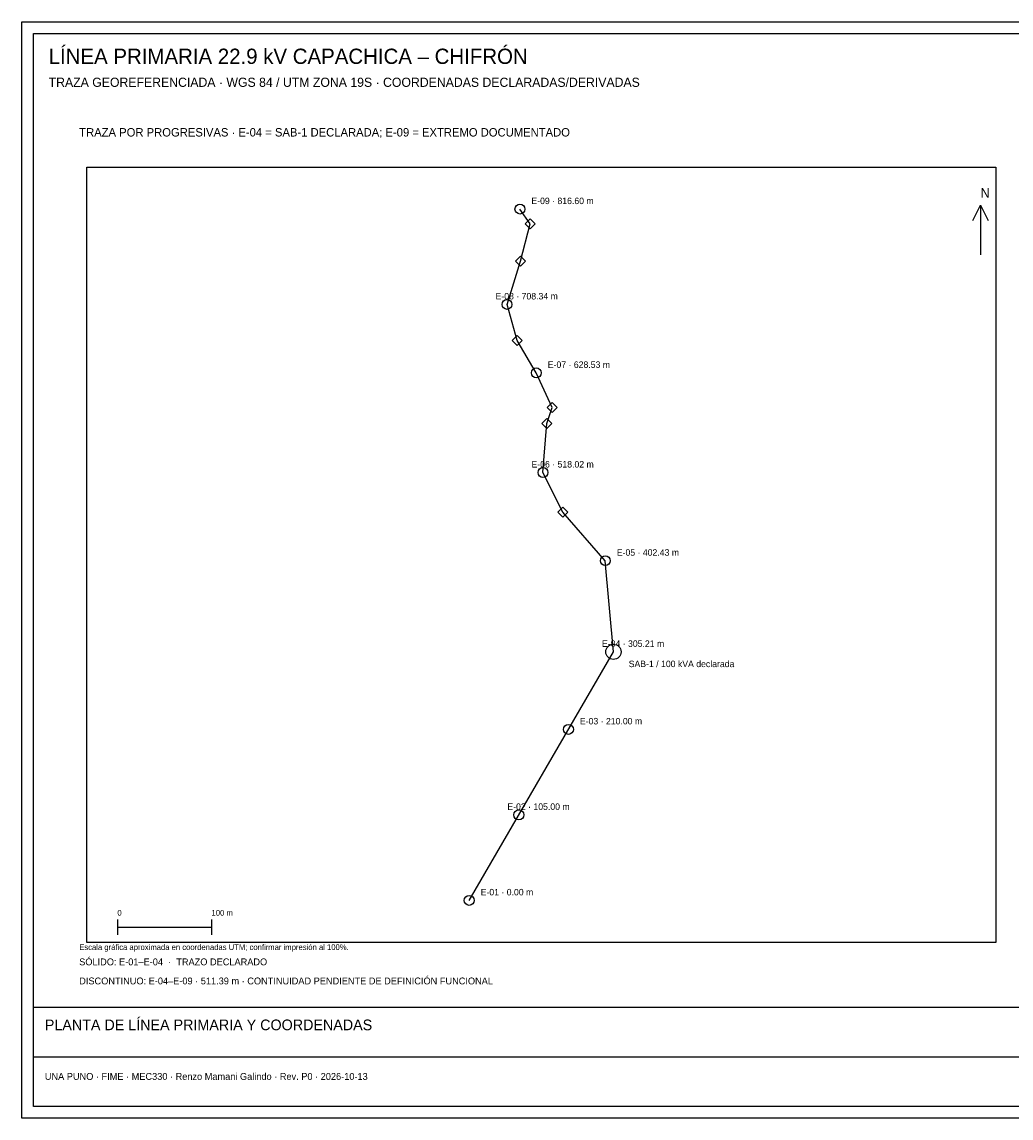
# Paper-space layout 'A3_PRELIMINAR' of a CAD drawing. Header units: metres. Extents: x 5 to 415, y 5 to 292.
# Tile 1 of 2: x 5 to 264, y 5 to 292. Entities that reach past the tile are written whole.
import ezdxf

# ---------------------------------------------------------------- set-up
doc = ezdxf.new("R2010")
doc.units = ezdxf.units.M
for name, color, linetype, lineweight, true_color in [('LP_CONT_PEND', 7, 'Continuous', 25, 0xb45309), ('LP_EJE_MT', 7, 'Continuous', 25, 0x1d4ed8), ('LP_ESTRUCTURAS', 7, 'Continuous', 25, 0x172554), ('LP_SED', 7, 'Continuous', 25, 0x0f766e), ('LP_VERTICES', 7, 'Continuous', 25, 0x64748b), ('SHEET', 7, 'Continuous', 25, 0x172554), ('SHEET_PENDING', 7, 'Continuous', 25, 0xb91c1c), ('SHEET_TABLE', 7, 'Continuous', 25, 0x334155), ('SHEET_TEXT', 7, 'Continuous', 25, 0x172554)]:
    doc.layers.add(name, color=color, linetype=linetype, lineweight=lineweight, true_color=true_color)

psp = doc.layouts.new('A3_PRELIMINAR')

# ---------------------------------------------------------------- linework, layer by layer
at = {"layer": 'LP_CONT_PEND'}
psp.add_lwpolyline([(159.88, 127.07), (157.76, 150.94), (146.65, 163.67), (141.43, 174.03), (142.46, 186.88), (143.83, 191.07), (139.69, 200.11), (134.67, 208.59), (132.02, 218.04), (135.54, 229.38), (138.11, 239.12), (135.4, 243)], dxfattribs=at)
at = {"layer": 'LP_EJE_MT'}
psp.add_lwpolyline([(122.12, 62), (159.88, 127.07)], dxfattribs=at)
at = {"layer": 'LP_ESTRUCTURAS'}
for centre in [(135.4, 243), (132.02, 218.04), (139.69, 200.11), (141.43, 174.03), (157.76, 150.94), (148.1, 106.77), (135.11, 84.39), (122.12, 62)]:
    psp.add_circle(centre, 1.3, dxfattribs=at)
at = {"layer": 'LP_SED'}
psp.add_circle((159.88, 127.07), 2, dxfattribs=at)
at = {"layer": 'LP_VERTICES'}
for points in [[(138.11, 240.42), (139.41, 239.12), (138.11, 237.82), (136.81, 239.12), (138.11, 240.42)], [(135.54, 230.68), (136.84, 229.38), (135.54, 228.08), (134.24, 229.38), (135.54, 230.68)], [(134.67, 209.89), (135.97, 208.59), (134.67, 207.29), (133.37, 208.59), (134.67, 209.89)], [(143.83, 192.37), (145.13, 191.07), (143.83, 189.77), (142.53, 191.07), (143.83, 192.37)], [(142.46, 188.18), (143.76, 186.88), (142.46, 185.58), (141.16, 186.88), (142.46, 188.18)], [(146.65, 164.97), (147.95, 163.67), (146.65, 162.37), (145.35, 163.67), (146.65, 164.97)]]:
    psp.add_lwpolyline(points, dxfattribs=at)
at = {"layer": 'SHEET'}
for p, q in [((256, 244), (256, 231)), ((30, 57), (30, 53)), ((30, 55), (54.65, 55)), ((54.65, 57), (54.65, 53)), ((8, 21), (412, 21))]:
    psp.add_line(p, q, dxfattribs=at)
for points in [[(5, 292), (415, 292), (415, 5), (5, 5)], [(8, 289), (412, 289), (412, 8), (8, 8)], [(8, 34), (412, 34), (412, 8), (8, 8)]]:
    psp.add_lwpolyline(points, close=True, dxfattribs=at)
psp.add_lwpolyline([(254, 240), (256, 244), (258, 240)], dxfattribs=at)
at = {"layer": 'SHEET_TABLE'}
psp.add_lwpolyline([(22, 254), (260, 254), (260, 51), (22, 51)], close=True, dxfattribs=at)

# ---------------------------------------------------------------- texts
at = {"layer": 'LP_SED'}
psp.add_text('SAB-1 / 100 kVA declarada', height=1.7, dxfattribs=at).set_placement((163.88, 123.07))
at = {"layer": 'SHEET_PENDING'}
psp.add_text('DISCONTINUO: E-04–E-09 · 511.39 m · CONTINUIDAD PENDIENTE DE DEFINICIÓN FUNCIONAL', height=1.8, dxfattribs=at).set_placement((20, 40))
at = {"layer": 'SHEET_TEXT'}
for s, height, p in [('LÍNEA PRIMARIA 22.9 kV CAPACHICA – CHIFRÓN', 4, (12, 281)), ('TRAZA GEOREFERENCIADA · WGS 84 / UTM ZONA 19S · COORDENADAS DECLARADAS/DERIVADAS', 2.4, (12, 275)), ('TRAZA POR PROGRESIVAS · E-04 = SAB-1 DECLARADA; E-09 = EXTREMO DOCUMENTADO', 2.2, (20, 262)), ('N', 2.5, (256, 246)), ('E-09 · 816.60 m', 1.7, (138.4, 244.3)), ('E-08 · 708.34 m', 1.7, (129.02, 219.34)), ('E-07 · 628.53 m', 1.7, (142.69, 201.41)), ('E-06 · 518.02 m', 1.7, (138.43, 175.33)), ('E-05 · 402.43 m', 1.7, (160.76, 152.24)), ('E-04 · 305.21 m', 1.7, (156.88, 128.37)), ('E-03 · 210.00 m', 1.7, (151.1, 108.07)), ('E-02 · 105.00 m', 1.7, (132.11, 85.69)), ('E-01 · 0.00 m', 1.7, (125.12, 63.3)), ('0', 1.5, (30, 58)), ('100 m', 1.5, (54.65, 58)), ('Escala gráfica aproximada en coordenadas UTM; confirmar impresión al 100%.', 1.5, (20, 49)), ('SÓLIDO: E-01–E-04  ·  TRAZO DECLARADO', 1.8, (20, 45)), ('PLANTA DE LÍNEA PRIMARIA Y COORDENADAS', 2.8, (11, 28)), ('UNA PUNO · FIME · MEC330 · Renzo Mamani Galindo · Rev. P0 · 2026-10-13', 1.8, (11, 15))]:
    psp.add_text(s, height=height, dxfattribs=at).set_placement(p)

doc.saveas('drawing.dxf')
